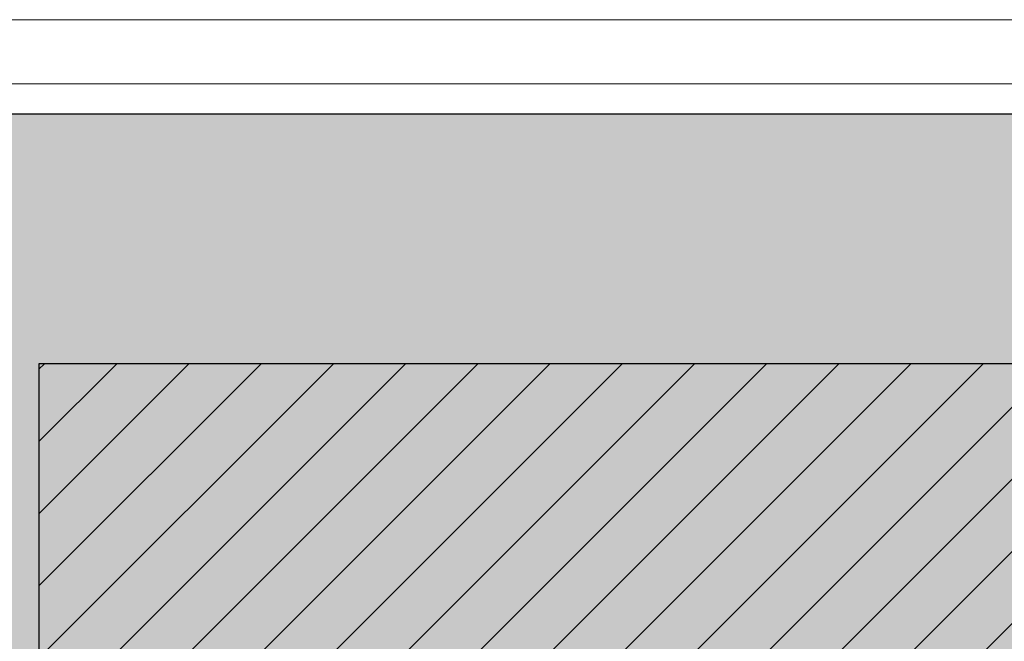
# Model space of a CAD drawing. Header units: millimetres. Extents: x 0 to 39025, y -31299 to 8400.
# Tile 135 of 206: x 15092 to 16623, y -8216 to -7249. Entities that reach past the tile are written whole.
import ezdxf

# ---------------------------------------------------------------- set-up
doc = ezdxf.new("R2010")
doc.units = ezdxf.units.MM
for name, color, linetype in [('FORMAT', 7, 'Continuous'), ('ODMIKI funkcionalni', 253, 'Continuous'), ('SREDNJICE_IN_TOCKE', 252, 'Continuous')]:
    doc.layers.add(name, color=color, linetype=linetype)

msp = doc.modelspace()

# ---------------------------------------------------------------- hatches: boundary and pattern name
at = {"layer": 'ODMIKI funkcionalni'}
h = msp.add_hatch(dxfattribs=at)
h.set_pattern_fill('ANSI31', color=256, scale=25)
h.set_pattern_definition([(45, (-1299.93, -18265.62), (-56.1266, 56.1266), [])])
h.paths.add_polyline_path([(15422, -9182.6), (15422, -8284.4), (16572, -8284.4), (16572, -9182.6), (17172, -9182.6), (17172, -7784.4), (15122, -7784.4), (15122, -9182.6)])
at = {"layer": 'SREDNJICE_IN_TOCKE'}
h = msp.add_hatch(color=256, dxfattribs=at)
h.dxf.hatch_style = 1
h.paths.add_polyline_path([(17661.7, -7396.4), (14032.2, -7396.4), (14032.2, -9182.6), (14422, -9182.6), (15423, -8283.4), (15423, -8284.4), (16572, -8284.4), (16572, -8284.4), (17572, -9182.6), (17661.7, -9182.6)])

# ---------------------------------------------------------------- linework, layer by layer
at = {"layer": 'FORMAT', "color": 7, "linetype": 'Continuous', "lineweight": 18, "ltscale": 27}
for p, q in [((0, -7249.4), (18568, -7249.4)), ((500, -7349.4), (18468, -7349.4))]:
    msp.add_line(p, q, dxfattribs=at)
at = {"layer": 'ODMIKI funkcionalni'}
msp.add_lwpolyline([(15422, -9182.6), (15422, -8284.4), (16572, -8284.4), (16572, -9182.6), (17172, -9182.6), (17172, -7784.4), (15122, -7784.4), (15122, -9182.6)], close=True, dxfattribs=at)
at = {"layer": 'SREDNJICE_IN_TOCKE'}
msp.add_lwpolyline([(14032.2, -9182.6), (17661.7, -9182.6), (17661.7, -7396.4), (14032.2, -7396.4)], close=True, dxfattribs=at)

doc.saveas('drawing.dxf')
